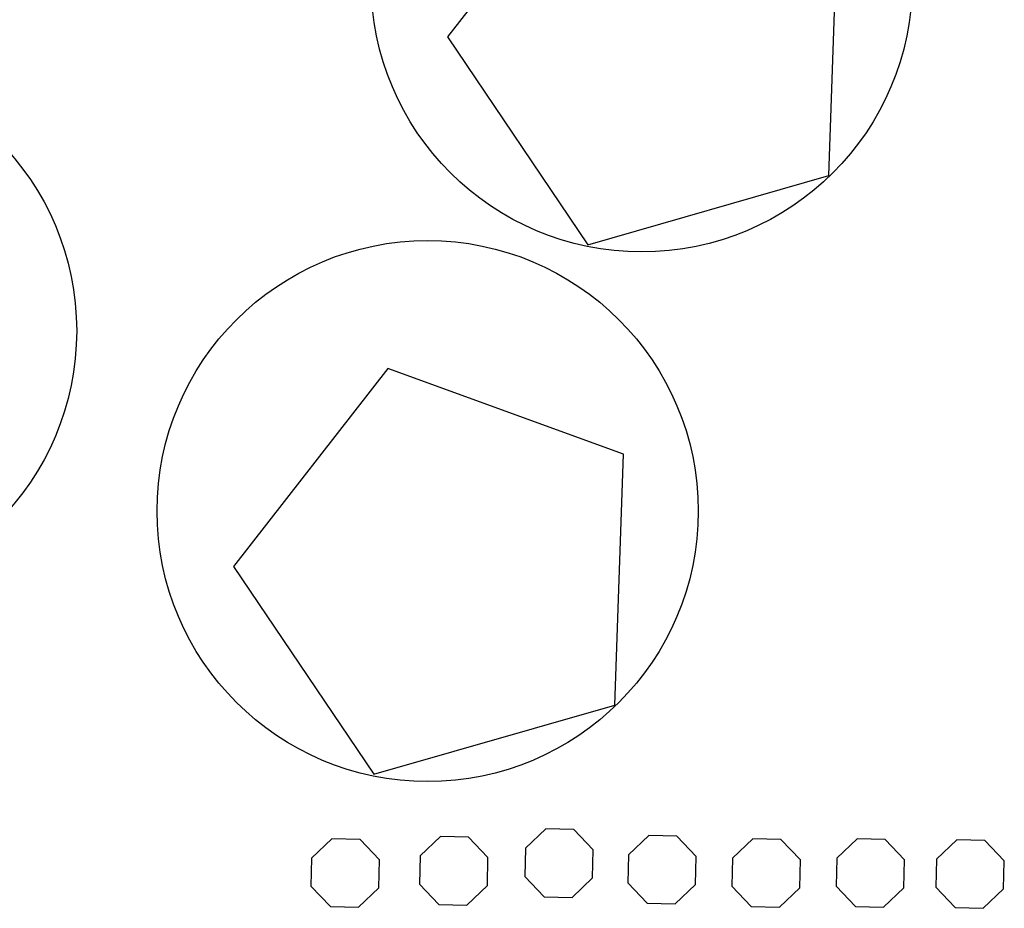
# Model space of a CAD drawing. Header units: millimetres. Extents: x 21386 to 53932, y 2479 to 21293.
# Tile 205 of 256: x 29152 to 29675, y 14018 to 14491. Entities that reach past the tile are written whole.
import ezdxf

# ---------------------------------------------------------------- set-up
doc = ezdxf.new("R2010")
doc.units = ezdxf.units.MM

msp = doc.modelspace()

# ---------------------------------------------------------------- linework, layer by layer
for points in [[(29461.06, 14586.85), (29378.98, 14481.69), (29453.63, 14371.13), (29581.84, 14407.96), (29586.43, 14541.28)], [(29347.29, 14305.26), (29265.22, 14200.1), (29339.86, 14089.55), (29468.07, 14126.38), (29472.66, 14259.69)]]:
    msp.add_lwpolyline(points, close=True)
at = {"color": 114, "true_color": 0x139b48}
for points in [[(29364.14, 14031.22), (29374.47, 14020.4), (29389.41, 14020.06), (29400.23, 14030.38), (29400.57, 14045.32), (29390.25, 14056.14), (29375.31, 14056.49), (29364.49, 14046.16)], [(29420.09, 14035.29), (29430.42, 14024.48), (29445.36, 14024.13), (29456.18, 14034.45), (29456.52, 14049.4), (29446.2, 14060.22), (29431.26, 14060.56), (29420.44, 14050.24)], [(29474.88, 14031.8), (29485.2, 14020.99), (29500.15, 14020.64), (29510.96, 14030.96), (29511.31, 14045.91), (29500.99, 14056.72), (29486.04, 14057.07), (29475.23, 14046.75)], [(29306.44, 14030.05), (29316.77, 14019.24), (29331.71, 14018.89), (29342.53, 14029.21), (29342.88, 14044.16), (29332.55, 14054.97), (29317.61, 14055.32), (29306.79, 14045)], [(29530.25, 14030.05), (29540.57, 14019.24), (29555.51, 14018.89), (29566.33, 14029.21), (29566.68, 14044.16), (29556.35, 14054.97), (29541.41, 14055.32), (29530.59, 14045)], [(29585.61, 14030.05), (29595.94, 14019.24), (29610.88, 14018.89), (29621.7, 14029.21), (29622.04, 14044.16), (29611.72, 14054.97), (29596.78, 14055.32), (29585.96, 14045)], [(29638.65, 14029.47), (29648.97, 14018.66), (29663.92, 14018.31), (29674.73, 14028.63), (29675.08, 14043.58), (29664.76, 14054.39), (29649.81, 14054.74), (29639, 14044.42)]]:
    msp.add_lwpolyline(points, close=True, dxfattribs=at)
at = {"color": 30, "true_color": 0xf26722}
for centre in [(29482.28, 14511.11), (29038.06, 14325.33), (29368.51, 14229.52)]:
    msp.add_circle(centre, 143.84, dxfattribs=at)

doc.saveas('drawing.dxf')
